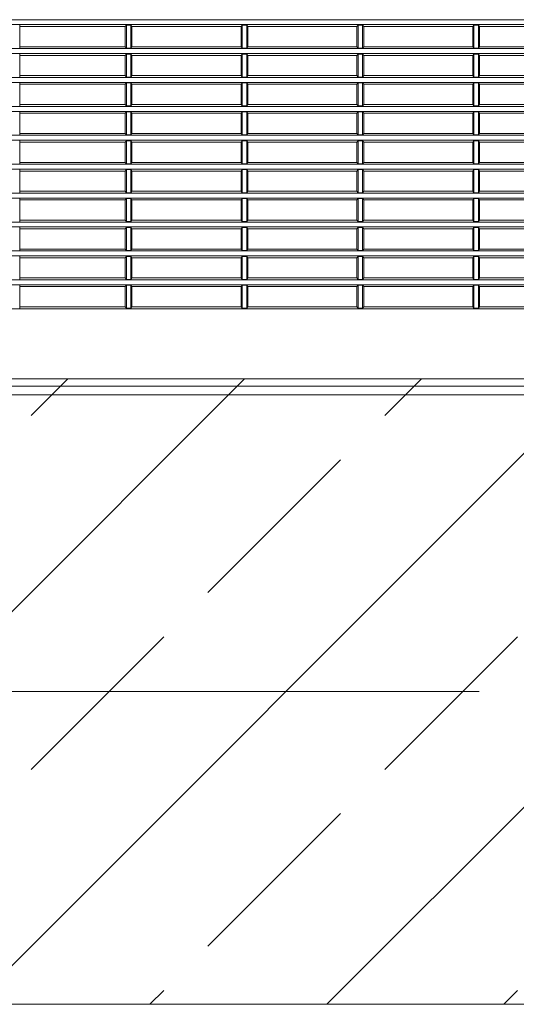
# Model space of a CAD drawing. Header units: millimetres. Extents: x -4612887 to -4536833, y -5457376 to -5415716.
# Tile 60 of 144: x -4585560 to -4585361, y -5442039 to -5441646. Entities that reach past the tile are written whole.
import ezdxf

# ---------------------------------------------------------------- set-up
doc = ezdxf.new("R2010")
doc.units = ezdxf.units.MM
doc.header["$MEASUREMENT"] = 0
doc.linetypes.add('Kropki i Kreski', pattern=[670.277762, 352.777767, -176.388884, 0, -141.111112])
for name, color, linetype, lineweight in [('is_KT-urzadzenia', 104, 'Continuous', 30), ('Osie', 8, 'Continuous', 18), ('Ściany wewnętrzne', 7, 'Continuous', 18)]:
    doc.layers.add(name, color=color, linetype=linetype, lineweight=lineweight)

msp = doc.modelspace()

# ---------------------------------------------------------------- hatches: boundary and pattern name
at = {"layer": 'Ściany wewnętrzne', "linetype": 'Continuous'}
h = msp.add_hatch(dxfattribs=at)
h.set_pattern_fill('BETON_ZBROJONY', color=8, style=0, pattern_type=2)
h.set_pattern_definition([(45, (-4559356.9, -5416807.61), (-70.71068, 70.71068), []), (45, (-4559392.25, -5416772.26), (-70.71068, 70.71068), [75, -25])])
h.paths.add_polyline_path([(-4584245.69, -5441789.1), (-4586875.69, -5441789.1), (-4586875.69, -5442039.1), (-4584245.69, -5442039.1), (-4584245.69, -5441939.1)])

# ---------------------------------------------------------------- linework, layer by layer
at = {"layer": 'is_KT-urzadzenia', "linetype": 'Continuous', "lineweight": 9}
for p, q in [((-4585960, -5441645.58), (-4585066.96, -5441645.58)), ((-4585957.32, -5441647.55), (-4585069.63, -5441647.55)), ((-4585559.58, -5441647.55), (-4585559.58, -5441657.13)), ((-4585559.58, -5441648.29), (-4585517.49, -5441648.29)), ((-4585517.49, -5441648.29), (-4585517.04, -5441647.74)), ((-4585517.49, -5441648.29), (-4585517.49, -5441656.39)), ((-4585517.04, -5441647.74), (-4585517.04, -5441656.94)), ((-4585517.04, -5441647.74), (-4585515.26, -5441647.74)), ((-4585515.26, -5441647.74), (-4585514.81, -5441648.29)), ((-4585515.26, -5441647.74), (-4585515.26, -5441656.94)), ((-4585514.81, -5441648.29), (-4585471.16, -5441648.29)), ((-4585514.81, -5441656.39), (-4585514.81, -5441648.29)), ((-4585471.16, -5441648.29), (-4585470.72, -5441647.74)), ((-4585471.16, -5441648.29), (-4585471.16, -5441656.39)), ((-4585470.72, -5441647.74), (-4585470.72, -5441656.94)), ((-4585470.72, -5441647.74), (-4585468.94, -5441647.74)), ((-4585468.94, -5441647.74), (-4585468.49, -5441648.29)), ((-4585468.94, -5441647.74), (-4585468.94, -5441656.94)), ((-4585468.49, -5441648.29), (-4585424.84, -5441648.29)), ((-4585468.49, -5441656.39), (-4585468.49, -5441648.29)), ((-4585424.84, -5441648.29), (-4585424.4, -5441647.74)), ((-4585424.84, -5441648.29), (-4585424.84, -5441656.39)), ((-4585424.4, -5441647.74), (-4585424.4, -5441656.94)), ((-4585424.4, -5441647.74), (-4585422.62, -5441647.74)), ((-4585422.62, -5441647.74), (-4585422.17, -5441648.29)), ((-4585422.62, -5441647.74), (-4585422.62, -5441656.94)), ((-4585422.17, -5441648.29), (-4585378.52, -5441648.29)), ((-4585422.17, -5441656.39), (-4585422.17, -5441648.29)), ((-4585378.52, -5441648.29), (-4585378.07, -5441647.74)), ((-4585378.52, -5441648.29), (-4585378.52, -5441656.39)), ((-4585378.07, -5441647.74), (-4585378.07, -5441656.94)), ((-4585378.07, -5441647.74), (-4585376.29, -5441647.74)), ((-4585376.29, -5441647.74), (-4585375.85, -5441648.29)), ((-4585376.29, -5441647.74), (-4585376.29, -5441656.94)), ((-4585375.85, -5441648.29), (-4585332.2, -5441648.29)), ((-4585375.85, -5441656.39), (-4585375.85, -5441648.29)), ((-4585972.08, -5441657.13), (-4585054.88, -5441657.13)), ((-4585559.58, -5441656.39), (-4585517.49, -5441656.39)), ((-4585517.49, -5441656.39), (-4585517.04, -5441656.94)), ((-4585517.04, -5441656.94), (-4585515.26, -5441656.94)), ((-4585515.26, -5441656.94), (-4585514.81, -5441656.39)), ((-4585514.81, -5441656.39), (-4585471.16, -5441656.39)), ((-4585471.16, -5441656.39), (-4585470.72, -5441656.94)), ((-4585470.72, -5441656.94), (-4585468.94, -5441656.94)), ((-4585468.94, -5441656.94), (-4585468.49, -5441656.39)), ((-4585468.49, -5441656.39), (-4585424.84, -5441656.39)), ((-4585424.84, -5441656.39), (-4585424.4, -5441656.94)), ((-4585424.4, -5441656.94), (-4585422.62, -5441656.94)), ((-4585422.62, -5441656.94), (-4585422.17, -5441656.39)), ((-4585422.17, -5441656.39), (-4585378.52, -5441656.39)), ((-4585378.52, -5441656.39), (-4585378.07, -5441656.94)), ((-4585378.07, -5441656.94), (-4585376.29, -5441656.94)), ((-4585376.29, -5441656.94), (-4585375.85, -5441656.39)), ((-4585375.85, -5441656.39), (-4585332.2, -5441656.39)), ((-4585972.27, -5441659.1), (-4585054.69, -5441659.1)), ((-4585559.58, -5441659.1), (-4585559.58, -5441668.68)), ((-4585559.58, -5441659.84), (-4585517.49, -5441659.84)), ((-4585517.49, -5441659.84), (-4585517.04, -5441659.29)), ((-4585517.49, -5441659.84), (-4585517.49, -5441667.94)), ((-4585517.04, -5441659.29), (-4585517.04, -5441668.5)), ((-4585517.04, -5441659.29), (-4585515.26, -5441659.29)), ((-4585515.26, -5441659.29), (-4585514.81, -5441659.84)), ((-4585515.26, -5441659.29), (-4585515.26, -5441668.5)), ((-4585514.81, -5441659.84), (-4585471.16, -5441659.84)), ((-4585514.81, -5441667.94), (-4585514.81, -5441659.84)), ((-4585471.16, -5441659.84), (-4585470.72, -5441659.29)), ((-4585471.16, -5441659.84), (-4585471.16, -5441667.94)), ((-4585470.72, -5441659.29), (-4585470.72, -5441668.5)), ((-4585470.72, -5441659.29), (-4585468.94, -5441659.29)), ((-4585468.94, -5441659.29), (-4585468.49, -5441659.84)), ((-4585468.94, -5441659.29), (-4585468.94, -5441668.5)), ((-4585468.49, -5441659.84), (-4585424.84, -5441659.84)), ((-4585468.49, -5441667.94), (-4585468.49, -5441659.84)), ((-4585424.84, -5441659.84), (-4585424.4, -5441659.29)), ((-4585424.84, -5441659.84), (-4585424.84, -5441667.94)), ((-4585424.4, -5441659.29), (-4585424.4, -5441668.5)), ((-4585424.4, -5441659.29), (-4585422.62, -5441659.29)), ((-4585422.62, -5441659.29), (-4585422.17, -5441659.84)), ((-4585422.62, -5441659.29), (-4585422.62, -5441668.5)), ((-4585422.17, -5441659.84), (-4585378.52, -5441659.84)), ((-4585422.17, -5441667.94), (-4585422.17, -5441659.84)), ((-4585378.52, -5441659.84), (-4585378.07, -5441659.29)), ((-4585378.52, -5441659.84), (-4585378.52, -5441667.94)), ((-4585378.07, -5441659.29), (-4585378.07, -5441668.5)), ((-4585378.07, -5441659.29), (-4585376.29, -5441659.29)), ((-4585376.29, -5441659.29), (-4585375.85, -5441659.84)), ((-4585376.29, -5441659.29), (-4585376.29, -5441668.5)), ((-4585375.85, -5441659.84), (-4585332.2, -5441659.84)), ((-4585375.85, -5441667.94), (-4585375.85, -5441659.84)), ((-4585972.84, -5441670.66), (-4585054.11, -5441670.66)), ((-4585972.67, -5441668.68), (-4585054.29, -5441668.68)), ((-4585559.58, -5441667.94), (-4585517.49, -5441667.94)), ((-4585559.58, -5441670.66), (-4585559.58, -5441680.23)), ((-4585517.49, -5441667.94), (-4585517.04, -5441668.5)), ((-4585517.49, -5441671.4), (-4585517.04, -5441670.84)), ((-4585517.04, -5441668.5), (-4585515.26, -5441668.5)), ((-4585517.04, -5441670.84), (-4585517.04, -5441680.05)), ((-4585517.04, -5441670.84), (-4585515.26, -5441670.84)), ((-4585515.26, -5441668.5), (-4585514.81, -5441667.94)), ((-4585515.26, -5441670.84), (-4585515.26, -5441680.05)), ((-4585515.26, -5441670.84), (-4585514.81, -5441671.4)), ((-4585514.81, -5441667.94), (-4585471.16, -5441667.94)), ((-4585471.16, -5441667.94), (-4585470.72, -5441668.5)), ((-4585471.16, -5441671.4), (-4585470.72, -5441670.84)), ((-4585470.72, -5441668.5), (-4585468.94, -5441668.5)), ((-4585470.72, -5441670.84), (-4585470.72, -5441680.05)), ((-4585470.72, -5441670.84), (-4585468.94, -5441670.84)), ((-4585468.94, -5441668.5), (-4585468.49, -5441667.94)), ((-4585468.94, -5441670.84), (-4585468.94, -5441680.05)), ((-4585468.94, -5441670.84), (-4585468.49, -5441671.4)), ((-4585468.49, -5441667.94), (-4585424.84, -5441667.94)), ((-4585424.84, -5441667.94), (-4585424.4, -5441668.5)), ((-4585424.84, -5441671.4), (-4585424.4, -5441670.84)), ((-4585424.4, -5441668.5), (-4585422.62, -5441668.5)), ((-4585424.4, -5441670.84), (-4585424.4, -5441680.05)), ((-4585424.4, -5441670.84), (-4585422.62, -5441670.84)), ((-4585422.62, -5441668.5), (-4585422.17, -5441667.94)), ((-4585422.62, -5441670.84), (-4585422.62, -5441680.05)), ((-4585422.62, -5441670.84), (-4585422.17, -5441671.4)), ((-4585422.17, -5441667.94), (-4585378.52, -5441667.94)), ((-4585378.52, -5441667.94), (-4585378.07, -5441668.5)), ((-4585378.52, -5441671.4), (-4585378.07, -5441670.84)), ((-4585378.07, -5441668.5), (-4585376.29, -5441668.5)), ((-4585378.07, -5441670.84), (-4585378.07, -5441680.05)), ((-4585378.07, -5441670.84), (-4585376.29, -5441670.84)), ((-4585376.29, -5441668.5), (-4585375.85, -5441667.94)), ((-4585376.29, -5441670.84), (-4585376.29, -5441680.05)), ((-4585376.29, -5441670.84), (-4585375.85, -5441671.4)), ((-4585375.85, -5441667.94), (-4585332.2, -5441667.94)), ((-4585559.58, -5441671.4), (-4585517.49, -5441671.4)), ((-4585517.49, -5441671.4), (-4585517.49, -5441679.49)), ((-4585514.81, -5441671.4), (-4585471.16, -5441671.4)), ((-4585514.81, -5441679.49), (-4585514.81, -5441671.4)), ((-4585471.16, -5441671.4), (-4585471.16, -5441679.49)), ((-4585468.49, -5441671.4), (-4585424.84, -5441671.4)), ((-4585468.49, -5441679.49), (-4585468.49, -5441671.4)), ((-4585424.84, -5441671.4), (-4585424.84, -5441679.49)), ((-4585422.17, -5441671.4), (-4585378.52, -5441671.4)), ((-4585422.17, -5441679.49), (-4585422.17, -5441671.4)), ((-4585378.52, -5441671.4), (-4585378.52, -5441679.49)), ((-4585375.85, -5441671.4), (-4585332.2, -5441671.4)), ((-4585375.85, -5441679.49), (-4585375.85, -5441671.4)), ((-4585973.37, -5441682.21), (-4585053.58, -5441682.21)), ((-4585973.21, -5441680.23), (-4585053.74, -5441680.23)), ((-4585559.58, -5441679.49), (-4585517.49, -5441679.49)), ((-4585559.58, -5441682.21), (-4585559.58, -5441691.79)), ((-4585517.49, -5441679.49), (-4585517.04, -5441680.05)), ((-4585517.49, -5441682.95), (-4585517.04, -5441682.39)), ((-4585517.04, -5441680.05), (-4585515.26, -5441680.05)), ((-4585517.04, -5441682.39), (-4585517.04, -5441691.6)), ((-4585517.04, -5441682.39), (-4585515.26, -5441682.39)), ((-4585515.26, -5441680.05), (-4585514.81, -5441679.49)), ((-4585515.26, -5441682.39), (-4585514.81, -5441682.95)), ((-4585515.26, -5441682.39), (-4585515.26, -5441691.6)), ((-4585514.81, -5441679.49), (-4585471.16, -5441679.49)), ((-4585471.16, -5441679.49), (-4585470.72, -5441680.05)), ((-4585471.16, -5441682.95), (-4585470.72, -5441682.39)), ((-4585470.72, -5441680.05), (-4585468.94, -5441680.05)), ((-4585470.72, -5441682.39), (-4585470.72, -5441691.6)), ((-4585470.72, -5441682.39), (-4585468.94, -5441682.39)), ((-4585468.94, -5441680.05), (-4585468.49, -5441679.49)), ((-4585468.94, -5441682.39), (-4585468.49, -5441682.95)), ((-4585468.94, -5441682.39), (-4585468.94, -5441691.6)), ((-4585468.49, -5441679.49), (-4585424.84, -5441679.49)), ((-4585424.84, -5441679.49), (-4585424.4, -5441680.05)), ((-4585424.84, -5441682.95), (-4585424.4, -5441682.39)), ((-4585424.4, -5441680.05), (-4585422.62, -5441680.05)), ((-4585424.4, -5441682.39), (-4585424.4, -5441691.6)), ((-4585424.4, -5441682.39), (-4585422.62, -5441682.39)), ((-4585422.62, -5441680.05), (-4585422.17, -5441679.49)), ((-4585422.62, -5441682.39), (-4585422.17, -5441682.95)), ((-4585422.62, -5441682.39), (-4585422.62, -5441691.6)), ((-4585422.17, -5441679.49), (-4585378.52, -5441679.49)), ((-4585378.52, -5441679.49), (-4585378.07, -5441680.05)), ((-4585378.52, -5441682.95), (-4585378.07, -5441682.39)), ((-4585378.07, -5441680.05), (-4585376.29, -5441680.05)), ((-4585378.07, -5441682.39), (-4585378.07, -5441691.6)), ((-4585378.07, -5441682.39), (-4585376.29, -5441682.39)), ((-4585376.29, -5441680.05), (-4585375.85, -5441679.49)), ((-4585376.29, -5441682.39), (-4585375.85, -5441682.95)), ((-4585376.29, -5441682.39), (-4585376.29, -5441691.6)), ((-4585375.85, -5441679.49), (-4585332.2, -5441679.49)), ((-4585559.58, -5441682.95), (-4585517.49, -5441682.95)), ((-4585517.49, -5441682.95), (-4585517.49, -5441691.05)), ((-4585514.81, -5441682.95), (-4585471.16, -5441682.95)), ((-4585514.81, -5441691.05), (-4585514.81, -5441682.95)), ((-4585471.16, -5441682.95), (-4585471.16, -5441691.05)), ((-4585468.49, -5441682.95), (-4585424.84, -5441682.95)), ((-4585468.49, -5441691.05), (-4585468.49, -5441682.95)), ((-4585424.84, -5441682.95), (-4585424.84, -5441691.05)), ((-4585422.17, -5441682.95), (-4585378.52, -5441682.95)), ((-4585422.17, -5441691.05), (-4585422.17, -5441682.95)), ((-4585378.52, -5441682.95), (-4585378.52, -5441691.05)), ((-4585375.85, -5441682.95), (-4585332.2, -5441682.95)), ((-4585375.85, -5441691.05), (-4585375.85, -5441682.95)), ((-4585973.85, -5441693.76), (-4585053.1, -5441693.76)), ((-4585973.71, -5441691.79), (-4585053.24, -5441691.79)), ((-4585559.58, -5441691.05), (-4585517.49, -5441691.05)), ((-4585559.58, -5441693.76), (-4585559.58, -5441703.34)), ((-4585559.58, -5441694.5), (-4585517.49, -5441694.5)), ((-4585517.49, -5441691.05), (-4585517.04, -5441691.6)), ((-4585517.49, -5441694.5), (-4585517.04, -5441693.95)), ((-4585517.49, -5441694.5), (-4585517.49, -5441702.6)), ((-4585517.04, -5441691.6), (-4585515.26, -5441691.6)), ((-4585517.04, -5441693.95), (-4585517.04, -5441703.16)), ((-4585517.04, -5441693.95), (-4585515.26, -5441693.95)), ((-4585515.26, -5441691.6), (-4585514.81, -5441691.05)), ((-4585515.26, -5441693.95), (-4585515.26, -5441703.16)), ((-4585515.26, -5441693.95), (-4585514.81, -5441694.5)), ((-4585514.81, -5441691.05), (-4585471.16, -5441691.05)), ((-4585514.81, -5441702.6), (-4585514.81, -5441694.5)), ((-4585514.81, -5441694.5), (-4585471.16, -5441694.5)), ((-4585471.16, -5441691.05), (-4585470.72, -5441691.6)), ((-4585471.16, -5441694.5), (-4585470.72, -5441693.95)), ((-4585471.16, -5441694.5), (-4585471.16, -5441702.6)), ((-4585470.72, -5441691.6), (-4585468.94, -5441691.6)), ((-4585470.72, -5441693.95), (-4585470.72, -5441703.16)), ((-4585470.72, -5441693.95), (-4585468.94, -5441693.95)), ((-4585468.94, -5441691.6), (-4585468.49, -5441691.05)), ((-4585468.94, -5441693.95), (-4585468.94, -5441703.16)), ((-4585468.94, -5441693.95), (-4585468.49, -5441694.5)), ((-4585468.49, -5441691.05), (-4585424.84, -5441691.05)), ((-4585468.49, -5441702.6), (-4585468.49, -5441694.5)), ((-4585468.49, -5441694.5), (-4585424.84, -5441694.5)), ((-4585424.84, -5441691.05), (-4585424.4, -5441691.6)), ((-4585424.84, -5441694.5), (-4585424.4, -5441693.95)), ((-4585424.84, -5441694.5), (-4585424.84, -5441702.6)), ((-4585424.4, -5441691.6), (-4585422.62, -5441691.6)), ((-4585424.4, -5441693.95), (-4585424.4, -5441703.16)), ((-4585424.4, -5441693.95), (-4585422.62, -5441693.95)), ((-4585422.62, -5441691.6), (-4585422.17, -5441691.05)), ((-4585422.62, -5441693.95), (-4585422.62, -5441703.16)), ((-4585422.62, -5441693.95), (-4585422.17, -5441694.5)), ((-4585422.17, -5441691.05), (-4585378.52, -5441691.05)), ((-4585422.17, -5441694.5), (-4585378.52, -5441694.5)), ((-4585422.17, -5441702.6), (-4585422.17, -5441694.5)), ((-4585378.52, -5441691.05), (-4585378.07, -5441691.6)), ((-4585378.52, -5441694.5), (-4585378.07, -5441693.95)), ((-4585378.52, -5441694.5), (-4585378.52, -5441702.6)), ((-4585378.07, -5441691.6), (-4585376.29, -5441691.6)), ((-4585378.07, -5441693.95), (-4585378.07, -5441703.16)), ((-4585378.07, -5441693.95), (-4585376.29, -5441693.95)), ((-4585376.29, -5441691.6), (-4585375.85, -5441691.05)), ((-4585376.29, -5441693.95), (-4585376.29, -5441703.16)), ((-4585376.29, -5441693.95), (-4585375.85, -5441694.5)), ((-4585375.85, -5441691.05), (-4585332.2, -5441691.05)), ((-4585375.85, -5441702.6), (-4585375.85, -5441694.5)), ((-4585375.85, -5441694.5), (-4585332.2, -5441694.5)), ((-4585974.29, -5441705.32), (-4585052.67, -5441705.32)), ((-4585974.16, -5441703.34), (-4585052.8, -5441703.34)), ((-4585559.58, -5441702.6), (-4585517.49, -5441702.6)), ((-4585559.58, -5441705.32), (-4585559.58, -5441714.89)), ((-4585559.58, -5441706.06), (-4585517.49, -5441706.06)), ((-4585517.49, -5441702.6), (-4585517.04, -5441703.16)), ((-4585517.49, -5441706.06), (-4585517.04, -5441705.5)), ((-4585517.49, -5441706.06), (-4585517.49, -5441714.15)), ((-4585517.04, -5441703.16), (-4585515.26, -5441703.16)), ((-4585517.04, -5441705.5), (-4585517.04, -5441714.71)), ((-4585517.04, -5441705.5), (-4585515.26, -5441705.5)), ((-4585515.26, -5441703.16), (-4585514.81, -5441702.6)), ((-4585515.26, -5441705.5), (-4585514.81, -5441706.06)), ((-4585515.26, -5441705.5), (-4585515.26, -5441714.71)), ((-4585514.81, -5441702.6), (-4585471.16, -5441702.6)), ((-4585514.81, -5441706.06), (-4585471.16, -5441706.06)), ((-4585514.81, -5441714.15), (-4585514.81, -5441706.06)), ((-4585471.16, -5441702.6), (-4585470.72, -5441703.16)), ((-4585471.16, -5441706.06), (-4585470.72, -5441705.5)), ((-4585471.16, -5441706.06), (-4585471.16, -5441714.15)), ((-4585470.72, -5441703.16), (-4585468.94, -5441703.16)), ((-4585470.72, -5441705.5), (-4585470.72, -5441714.71)), ((-4585470.72, -5441705.5), (-4585468.94, -5441705.5)), ((-4585468.94, -5441703.16), (-4585468.49, -5441702.6)), ((-4585468.94, -5441705.5), (-4585468.49, -5441706.06)), ((-4585468.94, -5441705.5), (-4585468.94, -5441714.71)), ((-4585468.49, -5441702.6), (-4585424.84, -5441702.6)), ((-4585468.49, -5441706.06), (-4585424.84, -5441706.06)), ((-4585468.49, -5441714.15), (-4585468.49, -5441706.06)), ((-4585424.84, -5441702.6), (-4585424.4, -5441703.16)), ((-4585424.84, -5441706.06), (-4585424.4, -5441705.5)), ((-4585424.84, -5441706.06), (-4585424.84, -5441714.15)), ((-4585424.4, -5441703.16), (-4585422.62, -5441703.16)), ((-4585424.4, -5441705.5), (-4585424.4, -5441714.71)), ((-4585424.4, -5441705.5), (-4585422.62, -5441705.5)), ((-4585422.62, -5441703.16), (-4585422.17, -5441702.6)), ((-4585422.62, -5441705.5), (-4585422.17, -5441706.06)), ((-4585422.62, -5441705.5), (-4585422.62, -5441714.71)), ((-4585422.17, -5441702.6), (-4585378.52, -5441702.6)), ((-4585422.17, -5441706.06), (-4585378.52, -5441706.06)), ((-4585422.17, -5441714.15), (-4585422.17, -5441706.06)), ((-4585378.52, -5441702.6), (-4585378.07, -5441703.16)), ((-4585378.52, -5441706.06), (-4585378.07, -5441705.5)), ((-4585378.52, -5441706.06), (-4585378.52, -5441714.15)), ((-4585378.07, -5441703.16), (-4585376.29, -5441703.16)), ((-4585378.07, -5441705.5), (-4585378.07, -5441714.71)), ((-4585378.07, -5441705.5), (-4585376.29, -5441705.5)), ((-4585376.29, -5441703.16), (-4585375.85, -5441702.6)), ((-4585376.29, -5441705.5), (-4585375.85, -5441706.06)), ((-4585376.29, -5441705.5), (-4585376.29, -5441714.71)), ((-4585375.85, -5441702.6), (-4585332.2, -5441702.6)), ((-4585375.85, -5441706.06), (-4585332.2, -5441706.06)), ((-4585375.85, -5441714.15), (-4585375.85, -5441706.06)), ((-4585559.58, -5441714.15), (-4585517.49, -5441714.15)), ((-4585517.49, -5441714.15), (-4585517.04, -5441714.71)), ((-4585515.26, -5441714.71), (-4585514.81, -5441714.15)), ((-4585514.81, -5441714.15), (-4585471.16, -5441714.15)), ((-4585471.16, -5441714.15), (-4585470.72, -5441714.71)), ((-4585468.94, -5441714.71), (-4585468.49, -5441714.15)), ((-4585468.49, -5441714.15), (-4585424.84, -5441714.15)), ((-4585424.84, -5441714.15), (-4585424.4, -5441714.71)), ((-4585422.62, -5441714.71), (-4585422.17, -5441714.15)), ((-4585422.17, -5441714.15), (-4585378.52, -5441714.15)), ((-4585378.52, -5441714.15), (-4585378.07, -5441714.71)), ((-4585376.29, -5441714.71), (-4585375.85, -5441714.15)), ((-4585375.85, -5441714.15), (-4585332.2, -5441714.15)), ((-4585974.67, -5441716.87), (-4585052.28, -5441716.87)), ((-4585974.56, -5441714.89), (-4585052.4, -5441714.89)), ((-4585559.58, -5441716.87), (-4585559.58, -5441726.45)), ((-4585559.58, -5441717.61), (-4585517.49, -5441717.61)), ((-4585517.49, -5441717.61), (-4585517.04, -5441717.05)), ((-4585517.49, -5441717.61), (-4585517.49, -5441725.71)), ((-4585517.04, -5441714.71), (-4585515.26, -5441714.71)), ((-4585517.04, -5441717.05), (-4585517.04, -5441726.26)), ((-4585517.04, -5441717.05), (-4585515.26, -5441717.05)), ((-4585515.26, -5441717.05), (-4585514.81, -5441717.61)), ((-4585515.26, -5441717.05), (-4585515.26, -5441726.26)), ((-4585514.81, -5441717.61), (-4585471.16, -5441717.61)), ((-4585514.81, -5441725.71), (-4585514.81, -5441717.61)), ((-4585471.16, -5441717.61), (-4585470.72, -5441717.05)), ((-4585471.16, -5441717.61), (-4585471.16, -5441725.71)), ((-4585470.72, -5441714.71), (-4585468.94, -5441714.71)), ((-4585470.72, -5441717.05), (-4585470.72, -5441726.26)), ((-4585470.72, -5441717.05), (-4585468.94, -5441717.05)), ((-4585468.94, -5441717.05), (-4585468.49, -5441717.61)), ((-4585468.94, -5441717.05), (-4585468.94, -5441726.26)), ((-4585468.49, -5441717.61), (-4585424.84, -5441717.61)), ((-4585468.49, -5441725.71), (-4585468.49, -5441717.61)), ((-4585424.84, -5441717.61), (-4585424.4, -5441717.05)), ((-4585424.84, -5441717.61), (-4585424.84, -5441725.71)), ((-4585424.4, -5441714.71), (-4585422.62, -5441714.71)), ((-4585424.4, -5441717.05), (-4585424.4, -5441726.26)), ((-4585424.4, -5441717.05), (-4585422.62, -5441717.05)), ((-4585422.62, -5441717.05), (-4585422.17, -5441717.61)), ((-4585422.62, -5441717.05), (-4585422.62, -5441726.26)), ((-4585422.17, -5441717.61), (-4585378.52, -5441717.61)), ((-4585422.17, -5441725.71), (-4585422.17, -5441717.61)), ((-4585378.52, -5441717.61), (-4585378.07, -5441717.05)), ((-4585378.52, -5441717.61), (-4585378.52, -5441725.71)), ((-4585378.07, -5441714.71), (-4585376.29, -5441714.71)), ((-4585378.07, -5441717.05), (-4585378.07, -5441726.26)), ((-4585378.07, -5441717.05), (-4585376.29, -5441717.05)), ((-4585376.29, -5441717.05), (-4585375.85, -5441717.61)), ((-4585376.29, -5441717.05), (-4585376.29, -5441726.26)), ((-4585375.85, -5441717.61), (-4585332.2, -5441717.61)), ((-4585375.85, -5441725.71), (-4585375.85, -5441717.61)), ((-4585559.58, -5441725.71), (-4585517.49, -5441725.71)), ((-4585517.49, -5441725.71), (-4585517.04, -5441726.26)), ((-4585515.26, -5441726.26), (-4585514.81, -5441725.71)), ((-4585514.81, -5441725.71), (-4585471.16, -5441725.71)), ((-4585471.16, -5441725.71), (-4585470.72, -5441726.26)), ((-4585468.94, -5441726.26), (-4585468.49, -5441725.71)), ((-4585468.49, -5441725.71), (-4585424.84, -5441725.71)), ((-4585424.84, -5441725.71), (-4585424.4, -5441726.26)), ((-4585422.62, -5441726.26), (-4585422.17, -5441725.71)), ((-4585422.17, -5441725.71), (-4585378.52, -5441725.71)), ((-4585378.52, -5441725.71), (-4585378.07, -5441726.26)), ((-4585376.29, -5441726.26), (-4585375.85, -5441725.71)), ((-4585375.85, -5441725.71), (-4585332.2, -5441725.71)), ((-4585975.01, -5441728.42), (-4585051.94, -5441728.42)), ((-4585974.91, -5441726.45), (-4585052.04, -5441726.45)), ((-4585559.58, -5441728.42), (-4585559.58, -5441738)), ((-4585559.58, -5441729.16), (-4585517.49, -5441729.16)), ((-4585517.49, -5441729.16), (-4585517.04, -5441728.61)), ((-4585517.49, -5441729.16), (-4585517.49, -5441737.26)), ((-4585517.04, -5441726.26), (-4585515.26, -5441726.26)), ((-4585517.04, -5441728.61), (-4585517.04, -5441737.81)), ((-4585517.04, -5441728.61), (-4585515.26, -5441728.61)), ((-4585515.26, -5441728.61), (-4585515.26, -5441737.81)), ((-4585515.26, -5441728.61), (-4585514.81, -5441729.16)), ((-4585514.81, -5441737.26), (-4585514.81, -5441729.16)), ((-4585514.81, -5441729.16), (-4585471.16, -5441729.16)), ((-4585471.16, -5441729.16), (-4585470.72, -5441728.61)), ((-4585471.16, -5441729.16), (-4585471.16, -5441737.26)), ((-4585470.72, -5441726.26), (-4585468.94, -5441726.26)), ((-4585470.72, -5441728.61), (-4585470.72, -5441737.81)), ((-4585470.72, -5441728.61), (-4585468.94, -5441728.61)), ((-4585468.94, -5441728.61), (-4585468.94, -5441737.81)), ((-4585468.94, -5441728.61), (-4585468.49, -5441729.16)), ((-4585468.49, -5441729.16), (-4585424.84, -5441729.16)), ((-4585468.49, -5441737.26), (-4585468.49, -5441729.16)), ((-4585424.84, -5441729.16), (-4585424.4, -5441728.61)), ((-4585424.84, -5441729.16), (-4585424.84, -5441737.26)), ((-4585424.4, -5441726.26), (-4585422.62, -5441726.26)), ((-4585424.4, -5441728.61), (-4585424.4, -5441737.81)), ((-4585424.4, -5441728.61), (-4585422.62, -5441728.61)), ((-4585422.62, -5441728.61), (-4585422.62, -5441737.81)), ((-4585422.62, -5441728.61), (-4585422.17, -5441729.16)), ((-4585422.17, -5441729.16), (-4585378.52, -5441729.16)), ((-4585422.17, -5441737.26), (-4585422.17, -5441729.16)), ((-4585378.52, -5441729.16), (-4585378.07, -5441728.61)), ((-4585378.52, -5441729.16), (-4585378.52, -5441737.26)), ((-4585378.07, -5441726.26), (-4585376.29, -5441726.26)), ((-4585378.07, -5441728.61), (-4585378.07, -5441737.81)), ((-4585378.07, -5441728.61), (-4585376.29, -5441728.61)), ((-4585376.29, -5441728.61), (-4585376.29, -5441737.81)), ((-4585376.29, -5441728.61), (-4585375.85, -5441729.16)), ((-4585375.85, -5441737.26), (-4585375.85, -5441729.16)), ((-4585375.85, -5441729.16), (-4585332.2, -5441729.16)), ((-4585559.58, -5441737.26), (-4585517.49, -5441737.26)), ((-4585517.49, -5441737.26), (-4585517.04, -5441737.81)), ((-4585515.26, -5441737.81), (-4585514.81, -5441737.26)), ((-4585514.81, -5441737.26), (-4585471.16, -5441737.26)), ((-4585471.16, -5441737.26), (-4585470.72, -5441737.81)), ((-4585468.94, -5441737.81), (-4585468.49, -5441737.26)), ((-4585468.49, -5441737.26), (-4585424.84, -5441737.26)), ((-4585424.84, -5441737.26), (-4585424.4, -5441737.81)), ((-4585422.62, -5441737.81), (-4585422.17, -5441737.26)), ((-4585422.17, -5441737.26), (-4585378.52, -5441737.26)), ((-4585378.52, -5441737.26), (-4585378.07, -5441737.81)), ((-4585376.29, -5441737.81), (-4585375.85, -5441737.26)), ((-4585375.85, -5441737.26), (-4585332.2, -5441737.26)), ((-4585975.3, -5441739.97), (-4585051.65, -5441739.97)), ((-4585975.22, -5441738), (-4585051.74, -5441738)), ((-4585559.58, -5441739.97), (-4585559.58, -5441749.55)), ((-4585559.58, -5441740.71), (-4585517.49, -5441740.71)), ((-4585517.49, -5441740.71), (-4585517.04, -5441740.16)), ((-4585517.49, -5441740.71), (-4585517.49, -5441748.81)), ((-4585517.04, -5441737.81), (-4585515.26, -5441737.81)), ((-4585517.04, -5441740.16), (-4585517.04, -5441749.37)), ((-4585517.04, -5441740.16), (-4585515.26, -5441740.16)), ((-4585515.26, -5441740.16), (-4585514.81, -5441740.71)), ((-4585515.26, -5441740.16), (-4585515.26, -5441749.37)), ((-4585514.81, -5441740.71), (-4585471.16, -5441740.71)), ((-4585514.81, -5441748.81), (-4585514.81, -5441740.71)), ((-4585471.16, -5441740.71), (-4585470.72, -5441740.16)), ((-4585471.16, -5441740.71), (-4585471.16, -5441748.81)), ((-4585470.72, -5441737.81), (-4585468.94, -5441737.81)), ((-4585470.72, -5441740.16), (-4585470.72, -5441749.37)), ((-4585470.72, -5441740.16), (-4585468.94, -5441740.16)), ((-4585468.94, -5441740.16), (-4585468.49, -5441740.71)), ((-4585468.94, -5441740.16), (-4585468.94, -5441749.37)), ((-4585468.49, -5441740.71), (-4585424.84, -5441740.71)), ((-4585468.49, -5441748.81), (-4585468.49, -5441740.71)), ((-4585424.84, -5441740.71), (-4585424.4, -5441740.16)), ((-4585424.84, -5441740.71), (-4585424.84, -5441748.81)), ((-4585424.4, -5441737.81), (-4585422.62, -5441737.81)), ((-4585424.4, -5441740.16), (-4585424.4, -5441749.37)), ((-4585424.4, -5441740.16), (-4585422.62, -5441740.16)), ((-4585422.62, -5441740.16), (-4585422.17, -5441740.71)), ((-4585422.62, -5441740.16), (-4585422.62, -5441749.37)), ((-4585422.17, -5441740.71), (-4585378.52, -5441740.71)), ((-4585422.17, -5441748.81), (-4585422.17, -5441740.71)), ((-4585378.52, -5441740.71), (-4585378.07, -5441740.16)), ((-4585378.52, -5441740.71), (-4585378.52, -5441748.81)), ((-4585378.07, -5441737.81), (-4585376.29, -5441737.81)), ((-4585378.07, -5441740.16), (-4585378.07, -5441749.37)), ((-4585378.07, -5441740.16), (-4585376.29, -5441740.16)), ((-4585376.29, -5441740.16), (-4585375.85, -5441740.71)), ((-4585376.29, -5441740.16), (-4585376.29, -5441749.37)), ((-4585375.85, -5441740.71), (-4585332.2, -5441740.71)), ((-4585375.85, -5441748.81), (-4585375.85, -5441740.71)), ((-4585975.48, -5441749.55), (-4585051.48, -5441749.55)), ((-4585559.58, -5441748.81), (-4585517.49, -5441748.81)), ((-4585517.49, -5441748.81), (-4585517.04, -5441749.37)), ((-4585517.04, -5441749.37), (-4585515.26, -5441749.37)), ((-4585515.26, -5441749.37), (-4585514.81, -5441748.81)), ((-4585514.81, -5441748.81), (-4585471.16, -5441748.81)), ((-4585471.16, -5441748.81), (-4585470.72, -5441749.37)), ((-4585470.72, -5441749.37), (-4585468.94, -5441749.37)), ((-4585468.94, -5441749.37), (-4585468.49, -5441748.81)), ((-4585468.49, -5441748.81), (-4585424.84, -5441748.81)), ((-4585424.84, -5441748.81), (-4585424.4, -5441749.37)), ((-4585424.4, -5441749.37), (-4585422.62, -5441749.37)), ((-4585422.62, -5441749.37), (-4585422.17, -5441748.81)), ((-4585422.17, -5441748.81), (-4585378.52, -5441748.81)), ((-4585378.52, -5441748.81), (-4585378.07, -5441749.37)), ((-4585378.07, -5441749.37), (-4585376.29, -5441749.37)), ((-4585376.29, -5441749.37), (-4585375.85, -5441748.81)), ((-4585375.85, -5441748.81), (-4585332.2, -5441748.81)), ((-4585975.55, -5441751.53), (-4585051.41, -5441751.53)), ((-4585559.58, -5441751.53), (-4585559.58, -5441761.11)), ((-4585559.58, -5441752.27), (-4585517.49, -5441752.27)), ((-4585517.49, -5441752.27), (-4585517.04, -5441751.71)), ((-4585517.49, -5441752.27), (-4585517.49, -5441760.36)), ((-4585517.04, -5441751.71), (-4585517.04, -5441760.92)), ((-4585517.04, -5441751.71), (-4585515.26, -5441751.71)), ((-4585515.26, -5441751.71), (-4585515.26, -5441760.92)), ((-4585515.26, -5441751.71), (-4585514.81, -5441752.27)), ((-4585514.81, -5441752.27), (-4585471.16, -5441752.27)), ((-4585514.81, -5441760.36), (-4585514.81, -5441752.27)), ((-4585471.16, -5441752.27), (-4585470.72, -5441751.71)), ((-4585471.16, -5441752.27), (-4585471.16, -5441760.36)), ((-4585470.72, -5441751.71), (-4585470.72, -5441760.92)), ((-4585470.72, -5441751.71), (-4585468.94, -5441751.71)), ((-4585468.94, -5441751.71), (-4585468.94, -5441760.92)), ((-4585468.94, -5441751.71), (-4585468.49, -5441752.27)), ((-4585468.49, -5441752.27), (-4585424.84, -5441752.27)), ((-4585468.49, -5441760.36), (-4585468.49, -5441752.27)), ((-4585424.84, -5441752.27), (-4585424.4, -5441751.71)), ((-4585424.84, -5441752.27), (-4585424.84, -5441760.36)), ((-4585424.4, -5441751.71), (-4585424.4, -5441760.92)), ((-4585424.4, -5441751.71), (-4585422.62, -5441751.71)), ((-4585422.62, -5441751.71), (-4585422.62, -5441760.92)), ((-4585422.62, -5441751.71), (-4585422.17, -5441752.27)), ((-4585422.17, -5441752.27), (-4585378.52, -5441752.27)), ((-4585422.17, -5441760.36), (-4585422.17, -5441752.27)), ((-4585378.52, -5441752.27), (-4585378.07, -5441751.71)), ((-4585378.52, -5441752.27), (-4585378.52, -5441760.36)), ((-4585378.07, -5441751.71), (-4585378.07, -5441760.92)), ((-4585378.07, -5441751.71), (-4585376.29, -5441751.71)), ((-4585376.29, -5441751.71), (-4585376.29, -5441760.92)), ((-4585376.29, -5441751.71), (-4585375.85, -5441752.27)), ((-4585375.85, -5441752.27), (-4585332.2, -5441752.27)), ((-4585375.85, -5441760.36), (-4585375.85, -5441752.27)), ((-4585973.69, -5441761.11), (-4585053.27, -5441761.11)), ((-4585559.58, -5441760.36), (-4585517.49, -5441760.36)), ((-4585517.49, -5441760.36), (-4585517.04, -5441760.92)), ((-4585517.04, -5441760.92), (-4585515.26, -5441760.92)), ((-4585515.26, -5441760.92), (-4585514.81, -5441760.36)), ((-4585514.81, -5441760.36), (-4585471.16, -5441760.36)), ((-4585471.16, -5441760.36), (-4585470.72, -5441760.92)), ((-4585470.72, -5441760.92), (-4585468.94, -5441760.92)), ((-4585468.94, -5441760.92), (-4585468.49, -5441760.36)), ((-4585468.49, -5441760.36), (-4585424.84, -5441760.36)), ((-4585424.84, -5441760.36), (-4585424.4, -5441760.92)), ((-4585424.4, -5441760.92), (-4585422.62, -5441760.92)), ((-4585422.62, -5441760.92), (-4585422.17, -5441760.36)), ((-4585422.17, -5441760.36), (-4585378.52, -5441760.36)), ((-4585378.52, -5441760.36), (-4585378.07, -5441760.92)), ((-4585378.07, -5441760.92), (-4585376.29, -5441760.92)), ((-4585376.29, -5441760.92), (-4585375.85, -5441760.36)), ((-4585375.85, -5441760.36), (-4585332.2, -5441760.36)), ((-4585823.62, -5441792.09), (-4585163.64, -5441792.09)), ((-4585227.26, -5441789.1), (-4585559.8, -5441789.1)), ((-4585823.2, -5441795.52), (-4585164.06, -5441795.52))]:
    msp.add_line(p, q, dxfattribs=at)
at = {"layer": 'Osie', "color": 8, "linetype": 'Kropki i Kreski'}
msp.add_line((-4551857.05, -5441914.1), (-4607179.45, -5441914.1), dxfattribs=at)
at = {"layer": 'Ściany wewnętrzne', "color": 8, "linetype": 'Continuous', "flags": 128}
for points in [[(-4584245.69, -5441789.1), (-4586875.69, -5441789.1)], [(-4586875.69, -5442039.1), (-4584245.69, -5442039.1)]]:
    msp.add_lwpolyline(points, dxfattribs=at)

doc.saveas('drawing.dxf')
